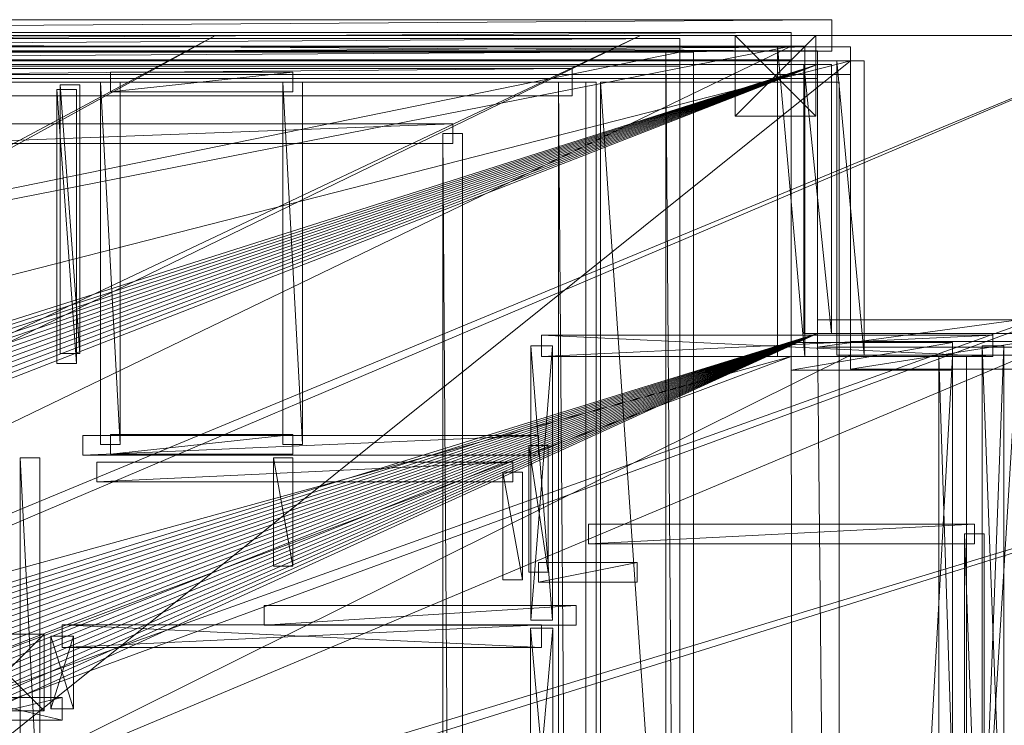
# Model space of a CAD drawing. Header units: millimetres. Extents: x -207 to 60078, y -249 to 35796.
# Tile 98 of 99: x 44896 to 54938, y 28599 to 35790. Entities that reach past the tile are written whole.
import ezdxf

# ---------------------------------------------------------------- set-up
doc = ezdxf.new("R2010")
doc.units = ezdxf.units.MM
for name, color, linetype, lineweight, true_color in [('F01_COLUMNS', 7, 'Continuous', 18, 0x627990), ('F01_SLABS', 7, 'Continuous', 18, 0xa6b7af), ('F01_WALLS', 7, 'Continuous', 18, 0xc4ccd5), ('F02_SLABS', 7, 'Continuous', 18, 0xa6b7af), ('F02_WALLS', 7, 'Continuous', 18, 0xc4ccd5), ('F03_SLABS', 7, 'Continuous', 18, 0xa6b7af), ('F03_WALLS', 7, 'Continuous', 18, 0xc4ccd5), ('F04_SLABS', 7, 'Continuous', 18, 0xa6b7af), ('F04_WALLS', 7, 'Continuous', 18, 0xc4ccd5), ('F07_SLABS', 7, 'Continuous', 18, 0xa6b7af), ('F07_WALLS', 7, 'Continuous', 18, 0xc4ccd5), ('F08_SLABS', 7, 'Continuous', 18, 0xa6b7af), ('F08_WALLS', 7, 'Continuous', 18, 0xc4ccd5)]:
    doc.layers.add(name, color=color, linetype=linetype, lineweight=lineweight, true_color=true_color)

msp = doc.modelspace()

# ---------------------------------------------------------------- meshes
at = {"layer": 'F01_COLUMNS'}
mesh = msp.add_polyface(dxfattribs=at)
corners = [(52192, 34808, 3600), (52192, 35630, 3600), (52192, 34808), (53014, 34808), (52192, 35630), (53014, 35630, 3600), (53014, 34808, 3600), (53014, 35630)]
mesh.append_faces([[corners[k] for k in face] for face in [(0, 1, 2), (3, 0, 2), (2, 1, 4), (4, 3, 2), (0, 5, 1), (6, 0, 3), (6, 5, 0), (1, 5, 4), (7, 3, 4), (4, 5, 7), (7, 6, 3), (5, 6, 7)]])
mesh = msp.add_polyface(dxfattribs=at)
corners = [(44363, 28747, 3600), (44363, 29527, 3600), (44363, 28747), (45144, 28747), (44363, 29527), (45144, 29527, 3600), (45144, 28747, 3600), (45144, 29527)]
mesh.append_faces([[corners[k] for k in face] for face in [(0, 1, 2), (3, 0, 2), (2, 1, 4), (4, 3, 2), (0, 5, 1), (6, 0, 3), (6, 5, 0), (1, 5, 4), (7, 3, 4), (4, 5, 7), (7, 6, 3), (5, 6, 7)]])
at = {"layer": 'F01_SLABS'}
mesh = msp.add_polyface(dxfattribs=at)
corners = [(20499, 19563, -240), (20406, 19899, -240), (60000, 31910, -240), (20499, 19563), (60000, 31910), (20406, 19899), (20297, 20231, -240), (60000, 34437, -240), (60000, 34437), (20297, 20231), (20171, 20556, -240), (56563, 35630, -240), (56563, 35630), (20171, 20556), (20030, 20875, -240), (51226, 35630, -240), (51226, 35630), (20030, 20875), (19873, 21187, -240), (46894, 35630, -240), (46894, 35630), (19873, 21187), (19701, 21491, -240), (43291, 35630, -240), (43291, 35630), (19701, 21491), (19514, 21785, -240), (40234, 35630, -240), (40234, 35630), (19514, 21785), (19313, 22071, -240), (37596, 35630, -240), (37596, 35630), (19313, 22071), (19099, 22346, -240), (35285, 35630, -240), (35285, 35630), (19099, 22346), (18871, 22610, -240), (33236, 35630, -240), (33236, 35630), (18871, 22610), (18630, 22863, -240), (31397, 35630, -240), (31397, 35630), (18630, 22863), (18377, 23103, -240), (29731, 35630, -240), (29731, 35630), (18377, 23103), (18113, 23331, -240), (28206, 35630, -240), (28206, 35630), (18113, 23331), (26800, 35630, -240), (26800, 35630), (17838, 23546, -240), (25493, 35630, -240), (17838, 23546), (25493, 35630), (17553, 23747, -240), (24268, 35630, -240), (17553, 23747), (24268, 35630), (17258, 23934, -240), (23114, 35630, -240), (17258, 23934), (23114, 35630), (22019, 35630, -240), (22019, 35630), (20973, 35630), (20406, 15772), (60000, 6214), (20499, 16108)]
mesh.append_faces([[corners[k] for k in face] for face in [(0, 1, 2), (3, 4, 5), (1, 6, 7), (5, 8, 9), (6, 10, 11), (9, 12, 13), (10, 14, 15), (13, 16, 17), (14, 18, 19), (17, 20, 21), (18, 22, 23), (21, 24, 25), (22, 26, 27), (25, 28, 29), (26, 30, 31), (26, 31, 27), (29, 28, 32), (29, 32, 33), (30, 34, 35), (30, 35, 31), (33, 32, 36), (33, 36, 37), (34, 38, 39), (34, 39, 35), (37, 36, 40), (37, 40, 41), (38, 42, 43), (38, 43, 39), (41, 40, 44), (41, 44, 45), (39, 43, 44), (39, 44, 40), (42, 46, 47), (42, 47, 43), (45, 44, 48), (45, 48, 49), (43, 47, 48), (43, 48, 44), (46, 50, 51), (46, 51, 47), (49, 48, 52), (49, 52, 53), (47, 51, 52), (47, 52, 48), (50, 54, 51), (53, 52, 55), (51, 54, 55), (51, 55, 52), (56, 57, 54), (58, 55, 59), (54, 57, 59), (54, 59, 55), (60, 61, 57), (62, 59, 63), (57, 61, 63), (57, 63, 59), (64, 65, 61), (66, 63, 67), (61, 65, 67), (61, 67, 63), (65, 68, 69), (65, 69, 67), (68, 70, 69), (71, 72, 73)]])
mesh = msp.add_polyface(dxfattribs=at)
corners = [(20712, 17836, -240), (20704, 18184, -240), (60000, 20115, -240), (60000, 17836, -240), (20712, 17836), (60000, 17836), (60000, 20115), (20704, 18184), (20678, 18532, -240), (60000, 22405, -240), (60000, 22405), (20678, 18532), (20635, 18879, -240), (60000, 24718, -240), (60000, 24718), (20635, 18879), (20576, 19223, -240), (60000, 27065, -240), (60000, 27065), (20576, 19223), (20499, 19563, -240), (60000, 29458, -240), (60000, 29458), (20499, 19563), (60000, 31910, -240), (60000, 31910), (20406, 19899, -240), (60000, 34437, -240), (20406, 19899), (60000, 34437), (20297, 20231, -240), (56563, 35630, -240), (20297, 20231), (56563, 35630), (20171, 20556, -240), (51226, 35630, -240), (20171, 20556), (51226, 35630), (20030, 20875, -240), (46894, 35630, -240), (20030, 20875), (46894, 35630), (19873, 21187, -240), (43291, 35630, -240), (19873, 21187), (43291, 35630), (19701, 21491, -240), (40234, 35630, -240), (19701, 21491), (40234, 35630), (37596, 35630, -240), (37596, 35630), (35285, 35630, -240), (35285, 35630), (33236, 35630, -240), (33236, 35630)]
mesh.append_faces([[corners[k] for k in face] for face in [(0, 1, 2), (0, 2, 3), (4, 5, 6), (4, 6, 7), (3, 2, 6), (3, 6, 5), (1, 8, 9), (1, 9, 2), (7, 6, 10), (7, 10, 11), (2, 9, 10), (2, 10, 6), (8, 12, 13), (8, 13, 9), (11, 10, 14), (11, 14, 15), (9, 13, 14), (9, 14, 10), (12, 16, 17), (12, 17, 13), (15, 14, 18), (15, 18, 19), (13, 17, 18), (13, 18, 14), (16, 20, 21), (16, 21, 17), (19, 18, 22), (19, 22, 23), (17, 21, 22), (17, 22, 18), (20, 24, 21), (23, 22, 25), (21, 24, 25), (21, 25, 22), (26, 27, 24), (28, 25, 29), (24, 27, 29), (24, 29, 25), (30, 31, 27), (32, 29, 33), (27, 31, 33), (27, 33, 29), (34, 35, 31), (36, 33, 37), (31, 35, 37), (31, 37, 33), (38, 39, 35), (40, 37, 41), (35, 39, 41), (35, 41, 37), (42, 43, 39), (44, 41, 45), (39, 43, 45), (39, 45, 41), (46, 47, 43), (48, 45, 49), (43, 47, 49), (43, 49, 45), (47, 50, 51), (47, 51, 49), (50, 52, 53), (50, 53, 51), (52, 54, 55), (52, 55, 53)]])
at = {"layer": 'F01_WALLS'}
mesh = msp.add_polyface(dxfattribs=at)
corners = [(5959, 35470, 4554), (5959, 35790, 4554), (5959, 35470), (53178, 35470), (5959, 35790), (53178, 35790, 4554), (53178, 35470, 4554), (53178, 35790)]
mesh.append_faces([[corners[k] for k in face] for face in [(0, 1, 2), (3, 0, 2), (2, 1, 4), (4, 3, 2), (0, 5, 1), (6, 0, 3), (6, 5, 0), (1, 5, 4), (7, 3, 4), (4, 5, 7), (7, 6, 3), (5, 6, 7)]])
mesh = msp.add_polyface(dxfattribs=at)
corners = [(50219, 32356, 4554), (50219, 32576, 4554), (50219, 32356), (54822, 32356), (50219, 32576), (54822, 32576, 4554), (54822, 32356, 4554), (54822, 32576)]
mesh.append_faces([[corners[k] for k in face] for face in [(0, 1, 2), (3, 0, 2), (2, 1, 4), (4, 3, 2), (0, 5, 1), (6, 0, 3), (6, 5, 0), (1, 5, 4), (7, 3, 4), (4, 5, 7), (7, 6, 3), (5, 6, 7)]])
mesh = msp.add_polyface(dxfattribs=at)
corners = [(50329, 29671, 4554), (50109, 29671, 4554), (50329, 29671), (50329, 32466), (50109, 29671), (50109, 32466, 4554), (50329, 32466, 4554), (50109, 32466)]
mesh.append_faces([[corners[k] for k in face] for face in [(0, 1, 2), (3, 0, 2), (2, 1, 4), (4, 3, 2), (0, 5, 1), (6, 0, 3), (6, 5, 0), (1, 5, 4), (7, 3, 4), (4, 5, 7), (7, 6, 3), (5, 6, 7)]])
mesh = msp.add_polyface(dxfattribs=at)
corners = [(54712, 32466, 4554), (54932, 32466, 4554), (54712, 32466), (54712, 26630), (54932, 32466), (54932, 26630, 4554), (54712, 26630, 4554), (54932, 26630)]
mesh.append_faces([[corners[k] for k in face] for face in [(0, 1, 2), (3, 0, 2), (2, 1, 4), (4, 3, 2), (0, 5, 1), (6, 0, 3), (6, 5, 0), (1, 5, 4), (7, 3, 4), (4, 5, 7), (7, 6, 3), (5, 6, 7)]])
mesh = msp.add_polyface(dxfattribs=at)
corners = [(45329, 29392, 4554), (45329, 29622, 4554), (45329, 29392), (50219, 29392), (45329, 29622), (50219, 29622, 4554), (50219, 29392, 4554), (50219, 29622)]
mesh.append_faces([[corners[k] for k in face] for face in [(0, 1, 2), (3, 0, 2), (2, 1, 4), (4, 3, 2), (0, 5, 1), (6, 0, 3), (6, 5, 0), (1, 5, 4), (7, 3, 4), (4, 5, 7), (7, 6, 3), (5, 6, 7)]])
mesh = msp.add_polyface(dxfattribs=at)
corners = [(50104, 29589, 4554), (50334, 29589, 4554), (50104, 29589), (50104, 27041), (50334, 29589), (50334, 27041, 4554), (50104, 27041, 4554), (50334, 27041)]
mesh.append_faces([[corners[k] for k in face] for face in [(0, 1, 2), (3, 0, 2), (2, 1, 4), (4, 3, 2), (0, 5, 1), (6, 0, 3), (6, 5, 0), (1, 5, 4), (7, 3, 4), (4, 5, 7), (7, 6, 3), (5, 6, 7)]])
mesh = msp.add_polyface(dxfattribs=at)
corners = [(45444, 28767, 4554), (45214, 28767, 4554), (45444, 28767), (45444, 29507), (45214, 28767), (45214, 29507, 4554), (45444, 29507, 4554), (45214, 29507)]
mesh.append_faces([[corners[k] for k in face] for face in [(0, 1, 2), (3, 0, 2), (2, 1, 4), (4, 3, 2), (0, 5, 1), (6, 0, 3), (6, 5, 0), (1, 5, 4), (7, 3, 4), (4, 5, 7), (7, 6, 3), (5, 6, 7)]])
mesh = msp.add_polyface(dxfattribs=at)
corners = [(44342, 28652, 4554), (44342, 28882, 4554), (44342, 28652), (45329, 28652), (44342, 28882), (45329, 28882, 4554), (45329, 28652, 4554), (45329, 28882)]
mesh.append_faces([[corners[k] for k in face] for face in [(0, 1, 2), (3, 0, 2), (2, 1, 4), (4, 3, 2), (0, 5, 1), (6, 0, 3), (6, 5, 0), (1, 5, 4), (7, 3, 4), (4, 5, 7), (7, 6, 3), (5, 6, 7)]])
at = {"layer": 'F02_SLABS'}
mesh = msp.add_polyface(dxfattribs=at)
corners = [(16945, 23885, 4584), (6020, 35332, 4584), (53034, 35332, 4584), (53034, 35332, 4834), (6020, 35332, 4834), (16945, 23885, 4834), (17148, 23772, 4584), (17148, 23772, 4834), (17347, 23653, 4584), (17347, 23653, 4834), (17542, 23527, 4584), (17542, 23527, 4834), (17733, 23395, 4584), (17733, 23395, 4834), (17920, 23257, 4584), (17920, 23257, 4834), (18101, 23112, 4584), (18101, 23112, 4834), (18278, 22962, 4584), (18278, 22962, 4834), (18450, 22806, 4584), (18450, 22806, 4834), (18617, 22645, 4584), (18617, 22645, 4834), (18778, 22478, 4584), (18778, 22478, 4834), (18934, 22306, 4584), (18934, 22306, 4834), (19084, 22129, 4584), (19084, 22129, 4834), (19229, 21948, 4584), (53034, 32593, 4584), (53034, 32593, 4834), (19229, 21948, 4834), (19367, 21761, 4584), (19367, 21761, 4834), (19499, 21570, 4584), (19499, 21570, 4834), (19625, 21375, 4584), (19625, 21375, 4834), (19744, 21176, 4584), (20633, 18556, 4584), (20660, 18326, 4584), (20660, 18326, 4834), (20633, 18556, 4834), (20679, 18095, 4584), (20679, 18095, 4834)]
mesh.append_faces([[corners[k] for k in face] for face in [(0, 1, 2), (3, 4, 5), (2, 6, 0), (5, 7, 3), (2, 8, 6), (7, 9, 3), (2, 10, 8), (9, 11, 3), (2, 12, 10), (11, 13, 3), (2, 14, 12), (13, 15, 3), (2, 16, 14), (15, 17, 3), (2, 18, 16), (17, 19, 3), (2, 20, 18), (19, 21, 3), (22, 20, 2), (3, 21, 23), (24, 22, 2), (3, 23, 25), (26, 24, 2), (3, 25, 27), (28, 26, 2), (3, 27, 29), (30, 28, 31), (32, 29, 33), (34, 30, 31), (32, 33, 35), (36, 34, 31), (32, 35, 37), (38, 36, 31), (32, 37, 39), (40, 38, 31), (2, 1, 4, 3), (41, 42, 43, 44), (42, 45, 46, 43)]])
mesh = msp.add_polyface(dxfattribs=at)
corners = [(53034, 35332, 4584), (53034, 32593, 4584), (19084, 22129, 4584), (19084, 22129, 4834), (53034, 32593, 4834), (53034, 35332, 4834), (53321, 4099, 4584), (55084, 32593, 4584), (55084, 32593, 4834), (53321, 4099, 4834), (19625, 21375, 4834), (19744, 21176, 4834), (19857, 20974, 4584), (19744, 21176, 4584), (19857, 20974, 4834), (19963, 20767, 4584), (19963, 20767, 4834), (20062, 20557, 4584), (20062, 20557, 4834), (20154, 20344, 4584), (20154, 20344, 4834), (20239, 20129, 4584), (20239, 20129, 4834), (20318, 19910, 4584), (20318, 19910, 4834), (20389, 19689, 4584), (20389, 19689, 4834), (20452, 19466, 4584), (20452, 19466, 4834), (20509, 19241, 4584), (20509, 19241, 4834), (20558, 19014, 4584), (20558, 19014, 4834), (20599, 18786, 4584), (20599, 18786, 4834), (20633, 18556, 4584), (20633, 18556, 4834), (20660, 18326, 4584), (20660, 18326, 4834), (20679, 18095, 4584), (20679, 18095, 4834), (20690, 17863, 4584), (20690, 17863, 4834), (55084, 4099, 4584), (55084, 4099, 4834)]
mesh.append_faces([[corners[k] for k in face] for face in [(0, 1, 2), (3, 4, 5), (6, 1, 7), (8, 4, 9), (4, 10, 11), (12, 13, 1), (4, 11, 14), (15, 12, 1), (4, 14, 16), (17, 15, 1), (4, 16, 18), (19, 17, 1), (4, 18, 20), (21, 19, 1), (4, 20, 22), (23, 21, 1), (4, 22, 24), (25, 23, 1), (4, 24, 26), (27, 25, 1), (4, 26, 28), (29, 27, 1), (4, 28, 30), (31, 29, 1), (4, 30, 32), (33, 31, 1), (4, 32, 34), (35, 33, 1), (4, 34, 36), (37, 35, 1), (4, 36, 38), (39, 37, 1), (4, 38, 40), (41, 39, 1), (4, 40, 42), (43, 7, 8, 44), (7, 1, 4, 8), (1, 0, 5, 4)]])
mesh = msp.add_polyface(dxfattribs=at)
corners = [(55084, 32593, 4584), (55084, 4099, 4584), (53321, 4099, 4584), (53321, 4099, 4834), (55084, 4099, 4834), (55084, 32593, 4834), (53034, 32593, 4584), (20690, 17863, 4584), (20690, 17863, 4834), (53034, 32593, 4834), (19229, 13314, 4584), (53321, 134, 4584), (53321, 134, 4834), (19229, 13314, 4834), (19963, 14494, 4584), (20062, 14704, 4584), (20154, 14917, 4584), (20154, 14917, 4834), (20062, 14704, 4834), (20239, 15133, 4584), (20239, 15133, 4834), (20318, 15351, 4584), (20318, 15351, 4834), (20389, 15572, 4584), (20389, 15572, 4834), (20452, 15795, 4584), (20452, 15795, 4834), (20509, 16021, 4584), (20509, 16021, 4834), (20558, 16247, 4584), (20558, 16247, 4834), (20599, 16476, 4584), (20599, 16476, 4834), (20633, 16705, 4584), (20633, 16705, 4834), (20660, 16936, 4584), (20660, 16936, 4834), (20679, 17167, 4584), (20679, 17167, 4834), (20690, 17399, 4584), (20690, 17399, 4834), (20694, 17631, 4584), (20694, 17631, 4834), (9709, 134, 4584), (9709, 134, 4834)]
mesh.append_faces([[corners[k] for k in face] for face in [(0, 1, 2), (3, 4, 5), (6, 2, 7), (8, 3, 9), (10, 2, 11), (12, 3, 13), (14, 15, 2), (15, 16, 2), (3, 17, 18), (16, 19, 2), (3, 20, 17), (19, 21, 2), (3, 22, 20), (21, 23, 2), (3, 24, 22), (23, 25, 2), (3, 26, 24), (25, 27, 2), (3, 28, 26), (27, 29, 2), (3, 30, 28), (29, 31, 2), (3, 32, 30), (31, 33, 2), (3, 34, 32), (33, 35, 2), (3, 36, 34), (35, 37, 2), (3, 38, 36), (37, 39, 2), (3, 40, 38), (7, 2, 41), (42, 3, 8), (39, 41, 2), (3, 42, 40), (43, 11, 12, 44), (11, 2, 3, 12), (2, 1, 4, 3)]])
at = {"layer": 'F02_WALLS'}
mesh = msp.add_polyface(dxfattribs=at)
corners = [(6020, 35472, 4834), (53034, 35472, 4834), (6020, 35192, 4834), (6020, 35192, 9511), (53034, 35472, 9511), (6020, 35472, 9511), (53034, 35192, 4834), (53034, 35192, 9511)]
mesh.append_faces([[corners[k] for k in face] for face in [(0, 1, 2), (3, 4, 5), (6, 2, 1), (4, 3, 7), (2, 6, 7, 3), (6, 1, 4, 7), (1, 0, 5, 4), (0, 2, 3, 5)]])
mesh = msp.add_polyface(dxfattribs=at)
corners = [(52894, 35332, 4834), (53174, 35332, 4834), (53174, 32593, 4834), (53174, 32593, 9511), (53174, 35332, 9511), (52894, 35332, 9511), (52894, 32593, 4834), (52894, 32593, 9511)]
mesh.append_faces([[corners[k] for k in face] for face in [(0, 1, 2), (3, 4, 5), (2, 6, 0), (5, 7, 3), (0, 6, 7, 5), (6, 2, 3, 7), (2, 1, 4, 3), (1, 0, 5, 4)]])
mesh = msp.add_polyface(dxfattribs=at)
corners = [(45510, 35127, 4834), (45510, 32389, 4834), (45310, 35127, 4834), (45310, 35127, 9511), (45510, 32389, 9511), (45510, 35127, 9511), (45310, 32389, 4834), (45310, 32389, 9511)]
mesh.append_faces([[corners[k] for k in face] for face in [(0, 1, 2), (3, 4, 5), (6, 2, 1), (4, 3, 7), (2, 6, 7, 3), (6, 1, 4, 7), (1, 0, 5, 4), (0, 2, 3, 5)]])
mesh = msp.add_polyface(dxfattribs=at)
corners = [(53034, 32733, 4834), (55084, 32733, 4834), (53034, 32453, 4834), (53034, 32453, 9511), (55084, 32733, 9511), (53034, 32733, 9511), (55084, 32453, 4834), (55084, 32453, 9511)]
mesh.append_faces([[corners[k] for k in face] for face in [(0, 1, 2), (3, 4, 5), (6, 2, 1), (4, 3, 7), (2, 6, 7, 3), (6, 1, 4, 7), (1, 0, 5, 4), (0, 2, 3, 5)]])
mesh = msp.add_polyface(dxfattribs=at)
corners = [(45100, 31326, 4834), (45100, 27401, 4834), (44900, 31326, 4834), (44900, 31326, 9511), (45100, 27401, 9511), (45100, 31326, 9511), (44900, 27401, 4834), (44900, 27401, 9511)]
mesh.append_faces([[corners[k] for k in face] for face in [(0, 1, 2), (3, 4, 5), (6, 2, 1), (4, 3, 7), (2, 6, 7, 3), (6, 1, 4, 7), (1, 0, 5, 4), (0, 2, 3, 5)]])
mesh = msp.add_polyface(dxfattribs=at)
corners = [(47483, 30222, 4834), (47483, 31326, 4834), (47683, 30222, 4834), (47683, 30222, 9511), (47483, 31326, 9511), (47483, 30222, 9511), (47683, 31326, 4834), (47683, 31326, 9511)]
mesh.append_faces([[corners[k] for k in face] for face in [(0, 1, 2), (3, 4, 5), (6, 2, 1), (4, 3, 7), (2, 6, 7, 3), (6, 1, 4, 7), (1, 0, 5, 4), (0, 2, 3, 5)]])
mesh = msp.add_polyface(dxfattribs=at)
corners = [(54633, 30449, 4834), (50698, 30449, 4834), (54633, 30649, 4834), (54633, 30649, 9511), (50698, 30449, 9511), (54633, 30449, 9511), (50698, 30649, 4834), (50698, 30649, 9511)]
mesh.append_faces([[corners[k] for k in face] for face in [(0, 1, 2), (3, 4, 5), (6, 2, 1), (4, 3, 7), (2, 6, 7, 3), (6, 1, 4, 7), (1, 0, 5, 4), (0, 2, 3, 5)]])
mesh = msp.add_polyface(dxfattribs=at)
corners = [(54533, 24907, 4834), (54533, 30549, 4834), (54733, 24907, 4834), (54733, 24907, 9511), (54533, 30549, 9511), (54533, 24907, 9511), (54733, 30549, 4834), (54733, 30549, 9511)]
mesh.append_faces([[corners[k] for k in face] for face in [(0, 1, 2), (3, 4, 5), (6, 2, 1), (4, 3, 7), (2, 6, 7, 3), (6, 1, 4, 7), (1, 0, 5, 4), (0, 2, 3, 5)]])
at = {"layer": 'F03_SLABS'}
mesh = msp.add_polyface(dxfattribs=at)
corners = [(55169, 3554, 9541), (53452, 3554, 9541), (43532, 27491, 9541), (43532, 27491, 9791), (53452, 3554, 9791), (55169, 3554, 9791), (53452, 260, 9541), (9794, 260, 9541), (22477, 5973, 9541), (22477, 5973, 9791), (9794, 260, 9791), (53452, 260, 9791), (43532, 5973, 9541), (43532, 5973, 9791), (4729, 4472, 9541), (4729, 4472, 9791), (3891, 32828, 9541), (22477, 27491, 9541), (22477, 27491, 9791), (3891, 32828, 9791), (53369, 35372, 9541), (53369, 32370, 9541), (53369, 32370, 9791), (53369, 35372, 9791), (55169, 32370, 9541), (55169, 32370, 9791), (5984, 35372, 9541), (5984, 35372, 9791)]
mesh.append_faces([[corners[k] for k in face] for face in [(0, 1, 2), (3, 4, 5), (6, 7, 8), (9, 10, 11), (8, 12, 6), (11, 13, 9), (8, 7, 14), (15, 10, 9), (14, 16, 17), (18, 19, 15), (20, 21, 2), (3, 22, 23), (2, 24, 0), (5, 25, 3), (12, 1, 6), (11, 4, 13), (14, 17, 8), (9, 18, 15), (20, 2, 17), (18, 3, 23), (1, 12, 2), (3, 13, 4), (17, 16, 26), (27, 19, 18), (2, 21, 24), (25, 22, 3), (17, 26, 20), (23, 27, 18), (20, 26, 27, 23), (26, 16, 19, 27), (16, 14, 15, 19), (14, 7, 10, 15), (7, 6, 11, 10), (6, 1, 4, 11), (1, 0, 5, 4), (0, 24, 25, 5), (24, 21, 22, 25), (21, 20, 23, 22), (8, 17, 18, 9), (17, 2, 3, 18), (2, 12, 13, 3), (12, 8, 9, 13)]])
at = {"layer": 'F03_WALLS'}
mesh = msp.add_polyface(dxfattribs=at)
corners = [(5984, 35512, 9791), (53369, 35512, 9791), (5984, 35232, 9791), (5984, 35232, 13849), (53369, 35512, 13849), (5984, 35512, 13849), (53369, 35232, 9791), (53369, 35232, 13849)]
mesh.append_faces([[corners[k] for k in face] for face in [(0, 1, 2), (3, 4, 5), (6, 2, 1), (4, 3, 7), (2, 6, 7, 3), (6, 1, 4, 7), (1, 0, 5, 4), (0, 2, 3, 5)]])
mesh = msp.add_polyface(dxfattribs=at)
corners = [(53509, 35372, 9791), (53509, 32370, 9791), (53229, 35372, 9791), (53229, 35372, 13849), (53509, 32370, 13849), (53509, 35372, 13849), (53229, 32370, 9791), (53229, 32370, 13849)]
mesh.append_faces([[corners[k] for k in face] for face in [(0, 1, 2), (3, 4, 5), (6, 2, 1), (4, 3, 7), (2, 6, 7, 3), (6, 1, 4, 7), (1, 0, 5, 4), (0, 2, 3, 5)]])
mesh = msp.add_polyface(dxfattribs=at)
corners = [(45474, 35080, 9791), (45474, 32286, 9791), (45274, 35080, 9791), (45274, 35080, 13849), (45474, 32286, 13849), (45474, 35080, 13849), (45274, 32286, 9791), (45274, 32286, 13849)]
mesh.append_faces([[corners[k] for k in face] for face in [(0, 1, 2), (3, 4, 5), (6, 2, 1), (4, 3, 7), (2, 6, 7, 3), (6, 1, 4, 7), (1, 0, 5, 4), (0, 2, 3, 5)]])
mesh = msp.add_polyface(dxfattribs=at)
corners = [(53369, 32510, 9791), (55169, 32510, 9791), (53369, 32230, 9791), (53369, 32230, 13849), (55169, 32510, 13849), (53369, 32510, 13849), (55169, 32230, 9791), (55169, 32230, 13849)]
mesh.append_faces([[corners[k] for k in face] for face in [(0, 1, 2), (3, 4, 5), (6, 2, 1), (4, 3, 7), (2, 6, 7, 3), (6, 1, 4, 7), (1, 0, 5, 4), (0, 2, 3, 5)]])
mesh = msp.add_polyface(dxfattribs=at)
corners = [(45541, 31552, 9791), (50187, 31552, 9791), (45541, 31352, 9791), (45541, 31352, 13849), (50187, 31552, 13849), (45541, 31552, 13849), (50187, 31352, 9791), (50187, 31352, 13849)]
mesh.append_faces([[corners[k] for k in face] for face in [(0, 1, 2), (3, 4, 5), (6, 2, 1), (4, 3, 7), (2, 6, 7, 3), (6, 1, 4, 7), (1, 0, 5, 4), (0, 2, 3, 5)]])
mesh = msp.add_polyface(dxfattribs=at)
corners = [(50287, 31452, 9791), (50287, 30159, 9791), (50087, 31452, 9791), (50087, 31452, 13849), (50287, 30159, 13849), (50287, 31452, 13849), (50087, 30159, 9791), (50087, 30159, 13849)]
mesh.append_faces([[corners[k] for k in face] for face in [(0, 1, 2), (3, 4, 5), (6, 2, 1), (4, 3, 7), (2, 6, 7, 3), (6, 1, 4, 7), (1, 0, 5, 4), (0, 2, 3, 5)]])
mesh = msp.add_polyface(dxfattribs=at)
corners = [(50187, 30259, 9791), (51192, 30259, 9791), (50187, 30059, 9791), (50187, 30059, 13849), (51192, 30259, 13849), (50187, 30259, 13849), (51192, 30059, 9791), (51192, 30059, 13849)]
mesh.append_faces([[corners[k] for k in face] for face in [(0, 1, 2), (3, 4, 5), (6, 2, 1), (4, 3, 7), (2, 6, 7, 3), (6, 1, 4, 7), (1, 0, 5, 4), (0, 2, 3, 5)]])
at = {"layer": 'F04_SLABS'}
mesh = msp.add_polyface(dxfattribs=at)
corners = [(54411, 32359, 13879), (54411, 3443, 13879), (52806, 3443, 13879), (52806, 3443, 14129), (54411, 3443, 14129), (54411, 32359, 14129), (10037, -98, 13879), (10736, 1504, 13879), (21851, 5635, 13879), (21851, 5635, 14129), (10736, 1504, 14129), (10037, -98, 14129), (5303, 5635, 13879), (4973, 4201, 13879), (4232, 33118, 13879), (4232, 33118, 14129), (4973, 4201, 14129), (5303, 5635, 14129), (21851, 7068, 13879), (37575, 7068, 13879), (37575, 7068, 14129), (21851, 7068, 14129), (21851, 28186, 13879), (21851, 29451, 13879), (37575, 28186, 13879), (37575, 28186, 14129), (21851, 29451, 14129), (21851, 28186, 14129), (5261, 29451, 13879), (5261, 29451, 14129), (52765, 35521, 13879), (52765, 32359, 13879), (52765, 32359, 14129), (52765, 35521, 14129), (52806, -98, 13879), (38645, 8037, 13879), (38645, 8037, 14129), (52806, -98, 14129), (6291, 35521, 13879), (6291, 35521, 14129), (38645, 27090, 13879), (38645, 27090, 14129)]
mesh.append_faces([[corners[k] for k in face] for face in [(0, 1, 2), (3, 4, 5), (6, 7, 8), (9, 10, 11), (12, 13, 14), (15, 16, 17), (18, 19, 8), (9, 20, 21), (22, 23, 24), (25, 26, 27), (14, 28, 12), (17, 29, 15), (30, 31, 24), (25, 32, 33), (2, 31, 0), (5, 32, 3), (13, 12, 7), (10, 17, 16), (34, 19, 35), (36, 20, 37), (28, 14, 38), (39, 15, 29), (24, 23, 30), (33, 26, 25), (7, 6, 13), (16, 11, 10), (38, 23, 28), (29, 26, 39), (8, 34, 6), (11, 37, 9), (23, 38, 30), (33, 39, 26), (34, 8, 19), (20, 9, 37), (24, 31, 40), (41, 32, 25), (35, 2, 34), (37, 3, 36), (40, 31, 2), (3, 32, 41), (2, 35, 40), (41, 36, 3), (31, 30, 33, 32), (30, 38, 39, 33), (38, 14, 15, 39), (14, 13, 16, 15), (13, 6, 11, 16), (6, 34, 37, 11), (34, 2, 3, 37), (2, 1, 4, 3), (1, 0, 5, 4), (0, 31, 32, 5), (7, 12, 17, 10), (12, 28, 29, 17), (28, 23, 26, 29), (23, 22, 27, 26), (22, 24, 25, 27), (24, 40, 41, 25), (40, 35, 36, 41), (35, 19, 20, 36), (19, 18, 21, 20), (18, 8, 9, 21), (8, 7, 10, 9)]])
at = {"layer": 'F04_WALLS'}
mesh = msp.add_polyface(dxfattribs=at)
corners = [(6291, 35661, 14129), (52765, 35661, 14129), (6291, 35381, 14129), (6291, 35381, 17939), (52765, 35661, 17939), (6291, 35661, 17939), (52765, 35381, 14129), (52765, 35381, 17939)]
mesh.append_faces([[corners[k] for k in face] for face in [(0, 1, 2), (3, 4, 5), (6, 2, 1), (4, 3, 7), (2, 6, 7, 3), (6, 1, 4, 7), (1, 0, 5, 4), (0, 2, 3, 5)]])
mesh = msp.add_polyface(dxfattribs=at)
corners = [(52905, 35521, 14129), (52905, 32359, 14129), (52625, 35521, 14129), (52625, 35521, 17939), (52905, 32359, 17939), (52905, 35521, 17939), (52625, 32359, 14129), (52625, 32359, 17939)]
mesh.append_faces([[corners[k] for k in face] for face in [(0, 1, 2), (3, 4, 5), (6, 2, 1), (4, 3, 7), (2, 6, 7, 3), (6, 1, 4, 7), (1, 0, 5, 4), (0, 2, 3, 5)]])
mesh = msp.add_polyface(dxfattribs=at)
corners = [(52765, 32499, 14129), (54411, 32499, 14129), (52765, 32219, 14129), (52765, 32219, 17939), (54411, 32499, 17939), (52765, 32499, 17939), (54411, 32219, 14129), (54411, 32219, 17939)]
mesh.append_faces([[corners[k] for k in face] for face in [(0, 1, 2), (3, 4, 5), (6, 2, 1), (4, 3, 7), (2, 6, 7, 3), (6, 1, 4, 7), (1, 0, 5, 4), (0, 2, 3, 5)]])
mesh = msp.add_polyface(dxfattribs=at)
corners = [(54551, 32359, 14129), (54551, 23634, 14129), (54271, 32359, 14129), (54271, 32359, 17939), (54551, 23634, 17939), (54551, 32359, 17939), (54271, 23634, 14129), (54271, 23634, 17939)]
mesh.append_faces([[corners[k] for k in face] for face in [(0, 1, 2), (3, 4, 5), (6, 2, 1), (4, 3, 7), (2, 6, 7, 3), (6, 1, 4, 7), (1, 0, 5, 4), (0, 2, 3, 5)]])
mesh = msp.add_polyface(dxfattribs=at)
corners = [(45684, 31279, 14129), (49924, 31279, 14129), (45684, 31079, 14129), (45684, 31079, 17939), (49924, 31279, 17939), (45684, 31279, 17939), (49924, 31079, 14129), (49924, 31079, 17939)]
mesh.append_faces([[corners[k] for k in face] for face in [(0, 1, 2), (3, 4, 5), (6, 2, 1), (4, 3, 7), (2, 6, 7, 3), (6, 1, 4, 7), (1, 0, 5, 4), (0, 2, 3, 5)]])
mesh = msp.add_polyface(dxfattribs=at)
corners = [(50024, 31179, 14129), (50024, 30083, 14129), (49824, 31179, 14129), (49824, 31179, 17939), (50024, 30083, 17939), (50024, 31179, 17939), (49824, 30083, 14129), (49824, 30083, 17939)]
mesh.append_faces([[corners[k] for k in face] for face in [(0, 1, 2), (3, 4, 5), (6, 2, 1), (4, 3, 7), (2, 6, 7, 3), (6, 1, 4, 7), (1, 0, 5, 4), (0, 2, 3, 5)]])
at = {"layer": 'F07_SLABS'}
mesh = msp.add_polyface(dxfattribs=at)
corners = [(5507, 5963, 27822), (4672, 4071, 27822), (3913, 32934, 27822), (3913, 32934, 28072), (4672, 4071, 28072), (5507, 5963, 28072), (16174, 5727, 27822), (21071, 5727, 27822), (16174, 2730, 27822), (16174, 2730, 28072), (21071, 5727, 28072), (16174, 5727, 28072), (4900, 32028, 27822), (4900, 32028, 28072), (5963, 35458, 27822), (51627, 35458, 27822), (21071, 29228, 27822), (21071, 29228, 28072), (51627, 35458, 28072), (5963, 35458, 28072), (9189, 2730, 27822), (9189, 2730, 28072), (9379, -109, 27822), (9379, -109, 28072), (51627, -109, 27822), (51627, -109, 28072)]
mesh.append_faces([[corners[k] for k in face] for face in [(0, 1, 2), (3, 4, 5), (6, 7, 8), (9, 10, 11), (2, 12, 0), (5, 13, 3), (14, 15, 16), (17, 18, 19), (1, 0, 20), (21, 5, 4), (12, 2, 14), (19, 3, 13), (20, 22, 1), (4, 23, 21), (14, 16, 12), (13, 17, 19), (22, 20, 8), (9, 21, 23), (16, 15, 24), (25, 18, 17), (8, 24, 22), (23, 25, 9), (24, 7, 16), (17, 10, 25), (8, 7, 24), (25, 10, 9), (15, 14, 19, 18), (14, 2, 3, 19), (2, 1, 4, 3), (1, 22, 23, 4), (22, 24, 25, 23), (24, 15, 18, 25), (0, 12, 13, 5), (12, 16, 17, 13), (16, 7, 10, 17), (7, 6, 11, 10), (6, 8, 9, 11), (8, 20, 21, 9), (20, 0, 5, 21)]])
at = {"layer": 'F07_WALLS'}
mesh = msp.add_polyface(dxfattribs=at)
corners = [(5963, 35318, 28072), (5963, 35598, 28072), (51627, 35598, 28072), (51627, 35598, 31697), (5963, 35598, 31697), (5963, 35318, 31697), (51627, 35318, 28072), (51627, 35318, 31697)]
mesh.append_faces([[corners[k] for k in face] for face in [(0, 1, 2), (3, 4, 5), (2, 6, 0), (5, 7, 3), (0, 6, 7, 5), (6, 2, 3, 7), (2, 1, 4, 3), (1, 0, 5, 4)]])
mesh = msp.add_polyface(dxfattribs=at)
corners = [(51767, 35458, 28072), (51767, -109, 28072), (51487, 35458, 28072), (51487, 35458, 31697), (51767, -109, 31697), (51767, 35458, 31697), (51487, -109, 28072), (51487, -109, 31697)]
mesh.append_faces([[corners[k] for k in face] for face in [(0, 1, 2), (3, 4, 5), (6, 2, 1), (4, 3, 7), (2, 6, 7, 3), (6, 1, 4, 7), (1, 0, 5, 4), (0, 2, 3, 5)]])
mesh = msp.add_polyface(dxfattribs=at)
corners = [(43998, 34730, 28072), (49312, 34730, 28072), (43998, 34530, 28072), (43998, 34530, 31697), (49312, 34730, 31697), (43998, 34730, 31697), (49312, 34530, 28072), (49312, 34530, 31697)]
mesh.append_faces([[corners[k] for k in face] for face in [(0, 1, 2), (3, 4, 5), (6, 2, 1), (4, 3, 7), (2, 6, 7, 3), (6, 1, 4, 7), (1, 0, 5, 4), (0, 2, 3, 5)]])
mesh = msp.add_polyface(dxfattribs=at)
corners = [(49212, 34630, 28072), (49412, 34630, 28072), (49412, 5648, 28072), (49412, 5648, 31697), (49412, 34630, 31697), (49212, 34630, 31697), (49212, 5648, 28072), (49212, 5648, 31697)]
mesh.append_faces([[corners[k] for k in face] for face in [(0, 1, 2), (3, 4, 5), (2, 6, 0), (5, 7, 3), (0, 6, 7, 5), (6, 2, 3, 7), (2, 1, 4, 3), (1, 0, 5, 4)]])
at = {"layer": 'F08_SLABS'}
mesh = msp.add_polyface(dxfattribs=at)
corners = [(50777, 35154, 31727), (50777, -71, 31727), (17943, 35154, 31727), (17943, 35154, 31977), (50777, -71, 31977), (50777, 35154, 31977), (17943, -71, 31727), (17943, -71, 31977)]
mesh.append_faces([[corners[k] for k in face] for face in [(0, 1, 2), (3, 4, 5), (6, 2, 1), (4, 3, 7), (2, 6, 7, 3), (6, 1, 4, 7), (1, 0, 5, 4), (0, 2, 3, 5)]])
mesh = msp.add_polyface(dxfattribs=at)
corners = [(50819, 35154, 31727), (53255, 35154, 31727), (53255, -71, 31727), (53255, -71, 31977), (53255, 35154, 31977), (50819, 35154, 31977), (50819, -71, 31727), (50819, -71, 31977)]
mesh.append_faces([[corners[k] for k in face] for face in [(0, 1, 2), (3, 4, 5), (2, 6, 0), (5, 7, 3), (0, 6, 7, 5), (6, 2, 3, 7), (2, 1, 4, 3), (1, 0, 5, 4)]])
at = {"layer": 'F08_WALLS'}
mesh = msp.add_polyface(dxfattribs=at)
corners = [(18108, 35294, 31977), (50530, 35294, 31977), (18108, 35014, 31977), (18108, 35014, 37150), (50530, 35294, 37150), (18108, 35294, 37150), (50530, 35014, 31977), (50530, 35014, 37150)]
mesh.append_faces([[corners[k] for k in face] for face in [(0, 1, 2), (3, 4, 5), (6, 2, 1), (4, 3, 7), (2, 6, 7, 3), (6, 1, 4, 7), (1, 0, 5, 4), (0, 2, 3, 5)]])
mesh = msp.add_polyface(dxfattribs=at)
corners = [(45821, 35254, 31977), (47680, 35254, 31977), (45821, 35054, 31977), (45821, 35054, 37150), (47680, 35254, 37150), (45821, 35254, 37150), (47680, 35054, 31977), (47680, 35054, 37150)]
mesh.append_faces([[corners[k] for k in face] for face in [(0, 1, 2), (3, 4, 5), (6, 2, 1), (4, 3, 7), (2, 6, 7, 3), (6, 1, 4, 7), (1, 0, 5, 4), (0, 2, 3, 5)]])
mesh = msp.add_polyface(dxfattribs=at)
corners = [(45721, 31461, 31977), (45721, 35154, 31977), (45921, 31461, 31977), (45921, 31461, 37150), (45721, 35154, 37150), (45721, 31461, 37150), (45921, 35154, 31977), (45921, 35154, 37150)]
mesh.append_faces([[corners[k] for k in face] for face in [(0, 1, 2), (3, 4, 5), (6, 2, 1), (4, 3, 7), (2, 6, 7, 3), (6, 1, 4, 7), (1, 0, 5, 4), (0, 2, 3, 5)]])
mesh = msp.add_polyface(dxfattribs=at)
corners = [(47780, 35154, 31977), (47780, 31461, 31977), (47580, 35154, 31977), (47580, 35154, 37150), (47780, 31461, 37150), (47780, 35154, 37150), (47580, 31461, 31977), (47580, 31461, 37150)]
mesh.append_faces([[corners[k] for k in face] for face in [(0, 1, 2), (3, 4, 5), (6, 2, 1), (4, 3, 7), (2, 6, 7, 3), (6, 1, 4, 7), (1, 0, 5, 4), (0, 2, 3, 5)]])
mesh = msp.add_polyface(dxfattribs=at)
corners = [(50670, 35154, 31977), (50670, -71, 31977), (50390, 35154, 31977), (50390, 35154, 37150), (50670, -71, 37150), (50670, 35154, 37150), (50390, -71, 31977), (50390, -71, 37150)]
mesh.append_faces([[corners[k] for k in face] for face in [(0, 1, 2), (3, 4, 5), (6, 2, 1), (4, 3, 7), (2, 6, 7, 3), (6, 1, 4, 7), (1, 0, 5, 4), (0, 2, 3, 5)]])
mesh = msp.add_polyface(dxfattribs=at)
corners = [(47680, 31361, 31977), (45821, 31361, 31977), (47680, 31561, 31977), (47680, 31561, 37150), (45821, 31361, 37150), (47680, 31361, 37150), (45821, 31561, 31977), (45821, 31561, 37150)]
mesh.append_faces([[corners[k] for k in face] for face in [(0, 1, 2), (3, 4, 5), (6, 2, 1), (4, 3, 7), (2, 6, 7, 3), (6, 1, 4, 7), (1, 0, 5, 4), (0, 2, 3, 5)]])
mesh = msp.add_polyface(dxfattribs=at)
corners = [(47391, 29821, 31977), (50571, 29821, 31977), (47391, 29621, 31977), (47391, 29621, 37150), (50571, 29821, 37150), (47391, 29821, 37150), (50571, 29621, 31977), (50571, 29621, 37150)]
mesh.append_faces([[corners[k] for k in face] for face in [(0, 1, 2), (3, 4, 5), (6, 2, 1), (4, 3, 7), (2, 6, 7, 3), (6, 1, 4, 7), (1, 0, 5, 4), (0, 2, 3, 5)]])

doc.saveas('drawing.dxf')
